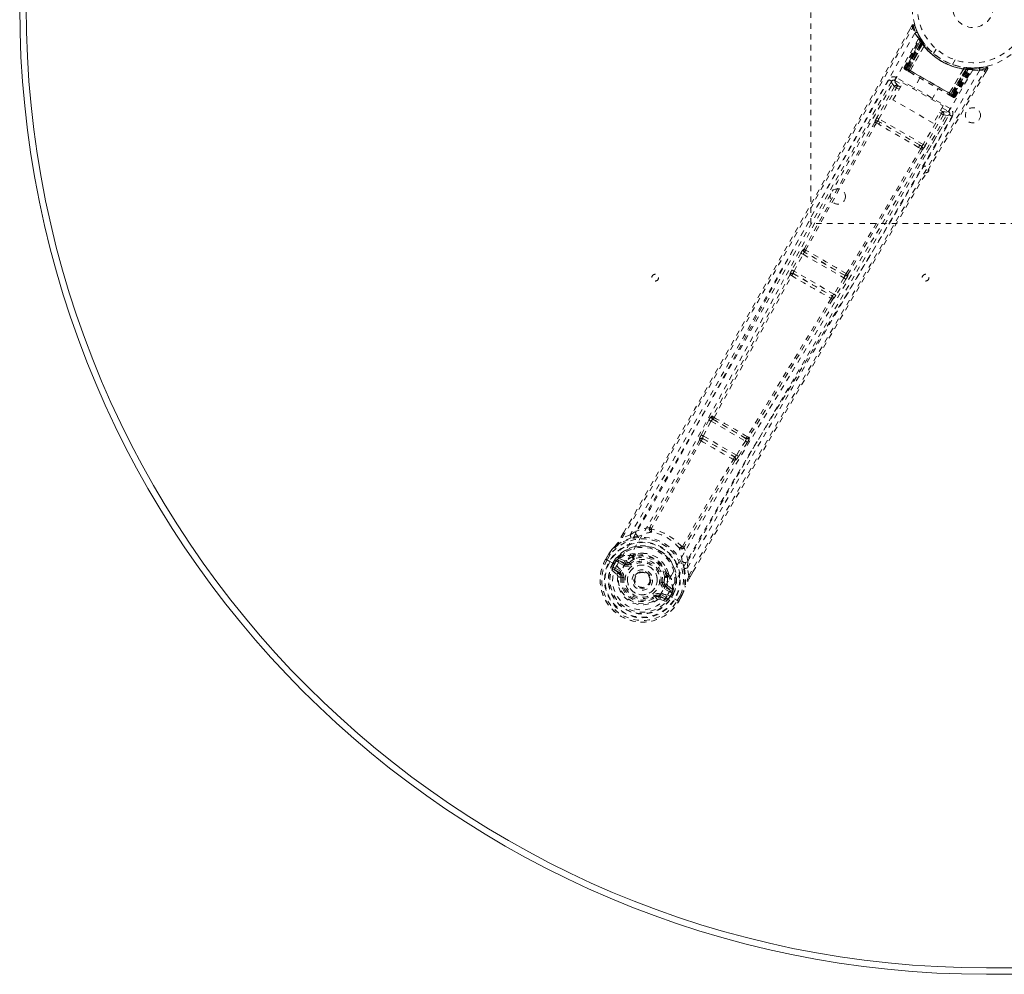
# Model space of a CAD drawing. Header units: inches. Extents: x 25.5 to 109, y 42.4 to 78.2.
# Tile 1 of 6: x 25.5 to 43.7, y 42.4 to 60.1. Entities that reach past the tile are written whole.
import ezdxf

# ---------------------------------------------------------------- set-up
doc = ezdxf.new("R2010")
doc.units = ezdxf.units.IN
doc.header["$MEASUREMENT"] = 0
doc.linetypes.add('SLD-Dashed', pattern=[0.075, 0.05, -0.025])
doc.linetypes.add('SLD-Solid', pattern=[0])

msp = doc.modelspace()

# ---------------------------------------------------------------- linework, layer by layer
at = {"color": 7, "linetype": 'SLD-Dashed', "lineweight": 0}
for p, q in [((40.129, 56.291), (40.129, 64.291)), ((42.001, 59.951), (41.959, 59.877)), ((41.857, 59.182), (42.142, 59.717)), ((42.149, 59.732), (42.142, 59.746)), ((42.15, 59.703), (42.142, 59.717)), ((42.2, 59.651), (42.16, 59.714)), ((41.869, 59.175), (42.15, 59.703)), ((42.163, 59.687), (41.885, 59.162)), ((41.885, 59.166), (42.161, 59.684)), ((42.169, 59.645), (41.891, 59.162)), ((41.895, 59.16), (42.173, 59.64)), ((41.903, 59.156), (42.178, 59.633)), ((42.181, 59.629), (41.906, 59.154)), ((42.19, 59.616), (41.919, 59.146)), ((41.922, 59.145), (42.192, 59.613)), ((41.943, 59.133), (42.202, 59.62)), ((42.203, 59.619), (41.944, 59.132)), ((41.968, 59.116), (42.226, 59.573)), ((42.227, 59.571), (41.97, 59.117)), ((42.202, 59.62), (42.161, 59.684)), ((42.169, 59.645), (42.193, 59.661)), ((42.173, 59.64), (42.169, 59.645)), ((42.173, 59.64), (42.196, 59.656)), ((42.178, 59.633), (42.202, 59.649)), ((42.181, 59.629), (42.204, 59.645)), ((42.19, 59.616), (42.213, 59.633)), ((42.192, 59.613), (42.215, 59.63)), ((42.193, 59.661), (42.196, 59.656)), ((42.201, 59.65), (42.2, 59.651)), ((42.204, 59.645), (42.202, 59.649)), ((42.202, 59.62), (42.203, 59.619)), ((42.213, 59.633), (42.215, 59.63)), ((42.227, 59.571), (42.226, 59.573)), ((42.244, 59.592), (42.242, 59.595)), ((42.45, 59.516), (42.402, 59.432)), ((41.857, 59.182), (41.869, 59.175)), ((42.748, 59.232), (42.797, 59.316)), ((42.969, 59.175), (42.966, 59.175)), ((43.013, 59.169), (43.01, 59.141)), ((43.016, 59.169), (43.014, 59.14)), ((43.016, 59.169), (43.045, 59.167)), ((43.032, 59.168), (43.029, 59.139)), ((43.036, 59.167), (43.032, 59.168)), ((43.036, 59.167), (43.034, 59.138)), ((43.039, 59.167), (43.037, 59.167)), ((43.113, 59.163), (43.039, 59.167)), ((43.045, 59.166), (43.043, 59.138)), ((43.045, 59.166), (43.051, 59.166)), ((43.226, 59.168), (43.155, 59.166)), ((43.366, 59.189), (43.238, 59.169)), ((42.707, 58.417), (41.717, 58.988)), ((41.866, 59.144), (41.87, 59.141)), ((41.871, 59.141), (41.87, 59.141)), ((41.877, 59.137), (41.881, 59.135)), ((41.88, 59.135), (41.889, 59.13)), ((41.885, 59.166), (41.943, 59.133)), ((41.889, 59.13), (41.892, 59.128)), ((42.766, 58.657), (41.895, 59.16)), ((41.896, 59.126), (41.954, 59.093)), ((41.906, 59.154), (42.755, 58.664)), ((41.919, 59.146), (41.922, 59.145)), ((42.739, 58.673), (41.922, 59.145)), ((41.944, 59.132), (41.943, 59.133)), ((41.968, 59.116), (41.97, 59.117)), ((42.691, 58.7), (42.956, 59.15)), ((42.958, 59.15), (42.692, 58.698)), ((42.717, 58.685), (43.009, 59.153)), ((43.011, 59.153), (42.719, 58.685)), ((43.01, 59.141), (42.739, 58.673)), ((42.742, 58.671), (43.014, 59.14)), ((42.755, 58.664), (43.029, 59.139)), ((43.034, 59.138), (42.758, 58.662)), ((43.043, 59.138), (42.766, 58.657)), ((42.77, 58.655), (43.049, 59.137)), ((42.772, 58.649), (43.089, 59.152)), ((42.776, 58.651), (43.087, 59.149)), ((42.792, 58.642), (43.109, 59.149)), ((42.804, 58.635), (43.125, 59.149)), ((42.958, 59.15), (42.956, 59.15)), ((43.009, 59.153), (43.011, 59.153)), ((43.087, 59.149), (43.011, 59.153)), ((43.049, 59.137), (43.043, 59.138)), ((43.051, 59.166), (43.049, 59.137)), ((43.051, 59.166), (43.061, 59.166)), ((43.078, 59.148), (43.074, 59.151)), ((43.125, 59.149), (43.109, 59.149)), ((43.15, 59.164), (43.134, 59.163)), ((43.355, 59.071), (43.398, 59.144)), ((43.398, 59.144), (43.372, 59.159)), ((41.623, 58.916), (41.223, 58.207)), ((41.676, 58.824), (41.352, 58.248)), ((41.624, 58.917), (41.623, 58.916)), ((41.629, 58.925), (41.624, 58.917)), ((41.636, 58.933), (41.625, 58.919)), ((41.65, 58.577), (41.833, 58.894)), ((41.686, 58.936), (41.814, 58.862)), ((41.786, 58.813), (41.738, 58.841)), ((41.833, 58.894), (42.578, 58.464)), ((42.147, 58.981), (42.031, 58.78)), ((41.391, 58.227), (41.715, 58.802)), ((41.763, 58.774), (41.715, 58.802)), ((42.369, 58.585), (42.485, 58.786)), ((42.678, 58.674), (42.736, 58.641)), ((42.691, 58.7), (42.692, 58.698)), ((42.719, 58.685), (42.717, 58.685)), ((42.719, 58.685), (42.776, 58.651)), ((42.739, 58.673), (42.742, 58.671)), ((42.74, 58.639), (42.743, 58.637)), ((42.751, 58.633), (42.755, 58.63)), ((42.755, 58.63), (42.756, 58.632)), ((42.762, 58.626), (42.762, 58.626)), ((42.763, 58.626), (42.766, 58.624)), ((42.792, 58.642), (42.804, 58.635)), ((42.395, 58.147), (41.65, 58.577)), ((42.578, 58.464), (42.395, 58.147)), ((42.546, 58.322), (42.21, 57.754)), ((42.584, 58.299), (42.248, 57.731)), ((42.277, 57.599), (42.691, 58.3)), ((42.509, 58.343), (42.546, 58.322)), ((42.531, 58.382), (42.568, 58.361)), ((42.56, 58.432), (42.677, 58.365)), ((42.691, 58.301), (42.696, 58.309)), ((42.691, 58.3), (42.691, 58.301)), ((42.693, 58.303), (42.699, 58.319)), ((41.344, 58.15), (41.386, 58.125)), ((41.418, 58.16), (41.377, 58.184)), ((42.21, 57.754), (41.391, 58.227)), ((42.139, 57.744), (41.418, 58.16)), ((42.18, 57.72), (42.139, 57.744)), ((42.124, 57.699), (42.166, 57.675)), ((46.129, 56.291), (40.129, 56.291)), ((39.949, 55.743), (39.782, 55.433)), ((39.821, 55.411), (39.988, 55.722)), ((39.988, 55.722), (40.742, 55.287)), ((40.006, 55.817), (40, 55.818)), ((40.017, 55.758), (40.023, 55.757)), ((40.758, 55.329), (40.017, 55.758)), ((39.749, 55.348), (39.749, 55.348)), ((39.811, 55.365), (39.81, 55.366)), ((39.81, 55.366), (40.523, 54.955)), ((40.557, 54.987), (39.821, 55.411)), ((40.819, 55.345), (40.815, 55.35)), ((40.742, 55.287), (40.557, 54.987)), ((40.78, 55.263), (40.595, 54.963)), ((40.755, 55.335), (40.758, 55.329)), ((40.523, 54.955), (40.522, 54.955)), ((40.537, 54.892), (40.538, 54.892)), ((38.248, 52.658), (38.104, 52.385)), ((38.143, 52.364), (38.287, 52.638)), ((38.287, 52.638), (38.921, 52.271)), ((38.315, 52.728), (38.302, 52.731)), ((38.318, 52.671), (38.332, 52.669)), ((38.935, 52.315), (38.318, 52.671)), ((38.075, 52.298), (38.076, 52.297)), ((38.104, 52.385), (38.089, 52.354)), ((38.137, 52.315), (38.137, 52.316)), ((38.137, 52.316), (38.718, 51.98)), ((38.757, 52.01), (38.143, 52.364)), ((38.921, 52.271), (38.757, 52.01)), ((38.926, 52.325), (38.935, 52.315)), ((38.986, 52.34), (38.995, 52.331)), ((38.959, 52.248), (38.794, 51.986)), ((38.718, 51.98), (38.717, 51.981)), ((38.732, 51.918), (38.733, 51.918)), ((38.794, 51.986), (38.775, 51.958)), ((36.625, 50.499), (36.669, 50.576)), ((36.671, 50.576), (36.626, 50.499)), ((36.792, 50.537), (36.651, 50.486)), ((36.792, 50.537), (36.9, 50.605)), ((36.338, 50.088), (36.397, 50.189)), ((36.338, 50.088), (36.341, 50.086)), ((36.398, 50.189), (36.339, 50.087)), ((36.341, 50.086), (36.388, 50.06)), ((36.422, 50.174), (36.364, 50.074)), ((36.399, 50.193), (36.397, 50.189)), ((36.469, 50.014), (36.506, 50.076)), ((36.531, 50.06), (36.506, 50.076)), ((36.506, 50.076), (36.506, 50.076)), ((36.531, 50.061), (36.546, 50.074)), ((36.546, 50.074), (36.539, 50.063)), ((36.568, 50.094), (36.563, 50.093)), ((36.568, 50.094), (36.582, 50.099)), ((36.582, 50.099), (36.582, 50.099)), ((36.582, 50.099), (36.582, 50.099)), ((36.692, 50.059), (36.582, 50.099)), ((36.848, 50.155), (36.836, 50.136)), ((36.866, 50.139), (36.854, 50.12)), ((36.868, 50.175), (36.886, 50.185)), ((36.388, 50.06), (36.408, 50.049)), ((36.408, 50.049), (36.413, 50.046)), ((36.413, 50.046), (36.543, 49.97)), ((36.455, 49.882), (36.546, 49.802)), ((36.469, 50.014), (36.469, 50.014)), ((36.531, 50.06), (36.495, 49.999)), ((36.5, 49.996), (36.495, 49.999)), ((36.59, 49.822), (36.499, 49.898)), ((36.499, 49.898), (36.6, 49.84)), ((36.539, 50.063), (36.5, 49.996)), ((36.514, 49.924), (36.615, 49.866)), ((36.543, 49.97), (36.543, 49.97)), ((36.676, 49.972), (36.564, 50.037)), ((36.579, 50.063), (36.703, 50.019)), ((36.691, 49.998), (36.579, 50.063)), ((36.703, 50.019), (36.691, 49.998)), ((36.759, 50.021), (36.771, 50.027)), ((36.771, 50.027), (36.789, 50.004)), ((37.855, 50.053), (37.85, 49.926)), ((37.876, 49.778), (37.85, 49.926)), ((36.59, 49.822), (36.6, 49.84)), ((36.62, 49.755), (36.62, 49.764)), ((36.644, 49.752), (36.62, 49.755)), ((36.877, 49.775), (36.881, 49.783)), ((36.881, 49.783), (36.889, 49.796)), ((37.457, 49.771), (37.468, 49.791)), ((37.491, 49.783), (37.48, 49.764)), ((37.498, 49.832), (37.499, 49.811)), ((37.9, 49.764), (37.951, 49.852)), ((37.901, 49.763), (37.952, 49.851)), ((37.39, 49.657), (37.419, 49.654)), ((37.531, 49.478), (37.418, 49.543)), ((37.419, 49.654), (37.419, 49.64)), ((37.446, 49.59), (37.433, 49.569)), ((37.546, 49.504), (37.433, 49.569)), ((37.446, 49.59), (37.546, 49.504)), ((37.575, 49.525), (37.486, 49.601)), ((37.575, 49.525), (37.579, 49.511)), ((37.259, 49.386), (37.244, 49.405)), ((37.266, 49.391), (37.259, 49.386)), ((37.295, 49.339), (37.259, 49.386)), ((37.332, 49.394), (37.342, 49.411)), ((37.443, 49.353), (37.332, 49.394)), ((37.337, 49.346), (37.451, 49.307)), ((37.342, 49.411), (37.443, 49.353)), ((37.357, 49.437), (37.458, 49.379)), ((37.484, 49.427), (37.614, 49.352)), ((37.566, 49.47), (37.528, 49.403)), ((37.528, 49.403), (37.532, 49.4)), ((37.532, 49.4), (37.568, 49.462)), ((37.594, 49.448), (37.558, 49.385)), ((37.572, 49.481), (37.566, 49.47)), ((37.568, 49.462), (37.572, 49.481)), ((37.594, 49.448), (37.568, 49.462)), ((37.579, 49.506), (37.579, 49.511)), ((37.594, 49.448), (37.594, 49.448)), ((37.614, 49.352), (37.619, 49.349)), ((37.619, 49.349), (37.639, 49.337)), ((37.639, 49.337), (37.685, 49.31)), ((37.663, 49.324), (37.721, 49.425)), ((37.687, 49.308), (37.745, 49.411)), ((37.688, 49.309), (37.746, 49.41)), ((37.746, 49.41), (37.748, 49.414)), ((37.685, 49.31), (37.688, 49.309))]:
    msp.add_line(p, q, dxfattribs=at)
at = {"color": 7, "linetype": 'SLD-Solid', "lineweight": 15}
for p, q in [((91.129, 42.534), (43.379, 42.534)), ((43.379, 42.534), (91.129, 42.534)), ((91.129, 42.416), (43.379, 42.416))]:
    msp.add_line(p, q, dxfattribs=at)
at = {"color": 7, "linetype": 'SLD-Dashed', "lineweight": 0, "flags": 128}
for points in [[(36.651, 50.486), (37.021, 51.124), (37.411, 51.8), (37.821, 52.514), (38.25, 53.265), (38.645, 53.957), (39.055, 54.679), (39.149, 54.845), (39.244, 55.012), (39.34, 55.181), (39.405, 55.297), (39.469, 55.41), (39.536, 55.527), (39.606, 55.65), (39.829, 56.045), (40.077, 56.484), (40.35, 56.968), (40.523, 57.274), (40.706, 57.598), (40.904, 57.949), (41.089, 58.276), (41.33, 58.703), (41.544, 59.083), (41.732, 59.415), (41.893, 59.699), (42.027, 59.936)], [(36.669, 50.576), (37.981, 52.854), (39.325, 55.217), (40.663, 57.583), (42.001, 59.951)], [(42.001, 59.951), (42.001, 59.95), (42.003, 59.95), (42.008, 59.947), (42.017, 59.942), (42.022, 59.939), (42.027, 59.936)], [(42.053, 59.944), (42.048, 59.951), (42.043, 59.957), (42.036, 59.962), (42.028, 59.964), (42.021, 59.965), (42.013, 59.963), (42.007, 59.959), (42.002, 59.953)], [(42.027, 59.936), (42.038, 59.94), (42.047, 59.943), (42.053, 59.945), (42.055, 59.945)], [(42.057, 59.81), (41.266, 58.43), (40.488, 57.045), (39.721, 55.655), (38.962, 54.266), (38.368, 53.177), (37.77, 52.095), (37.164, 51.025), (36.543, 49.97)], [(42.145, 59.735), (42.145, 59.722), (42.142, 59.708)], [(42.145, 59.722), (42.143, 59.716), (42.142, 59.715)], [(42.163, 59.692), (42.161, 59.686), (42.16, 59.684)], [(42.17, 59.698), (42.173, 59.692), (42.193, 59.661)], [(41.891, 59.162), (41.878, 59.17), (41.867, 59.176), (41.86, 59.18), (41.857, 59.182)], [(41.869, 59.175), (41.872, 59.173), (41.879, 59.169), (41.89, 59.163), (41.903, 59.156)], [(41.885, 59.166), (41.882, 59.16), (41.882, 59.158)], [(43.395, 59.145), (43.398, 59.153), (43.398, 59.161), (43.397, 59.17), (43.394, 59.177), (43.39, 59.183), (43.383, 59.187), (43.376, 59.189), (43.369, 59.189)], [(43.126, 59.129), (42.328, 57.758), (41.517, 56.396), (40.698, 55.042), (39.873, 53.695), (39.227, 52.639), (38.59, 51.583), (37.967, 50.524), (37.367, 49.46)], [(43.248, 59.122), (42.448, 57.748), (41.638, 56.381), (40.818, 55.022), (39.994, 53.67), (39.348, 52.611), (38.71, 51.553), (38.087, 50.492), (37.484, 49.427)], [(37.876, 49.778), (38.282, 50.484), (38.706, 51.219), (39.15, 51.983), (39.555, 52.676), (39.816, 53.123), (40.09, 53.59), (40.377, 54.079), (40.662, 54.564), (40.91, 54.985), (41.238, 55.542), (41.588, 56.135), (41.958, 56.763), (42.302, 57.346), (43.372, 59.159)], [(37.952, 49.851), (39.262, 52.115), (40.635, 54.459), (42.017, 56.804), (43.398, 59.144)], [(41.717, 58.988), (41.705, 58.969), (41.696, 58.952), (41.689, 58.941), (41.686, 58.936)], [(41.882, 59.134), (41.882, 59.134), (41.883, 59.134), (41.886, 59.133), (41.89, 59.132)], [(41.919, 59.146), (41.912, 59.15), (41.905, 59.154), (41.899, 59.158), (41.894, 59.161), (41.89, 59.163), (41.887, 59.165), (41.885, 59.166), (41.885, 59.166)], [(41.895, 59.127), (41.897, 59.126), (41.898, 59.125)], [(41.944, 59.132), (41.942, 59.122), (41.943, 59.11)], [(41.968, 59.116), (41.948, 59.112), (41.943, 59.11)], [(41.956, 59.092), (42.135, 58.988), (42.316, 58.884), (42.498, 58.779), (42.676, 58.676)], [(41.97, 59.117), (42.149, 59.013), (42.331, 58.909), (42.512, 58.804), (42.691, 58.7)], [(43.123, 59.163), (43.132, 59.163), (43.136, 59.163)], [(41.573, 58.949), (41.388, 58.622), (41.177, 58.248), (40.946, 57.839), (40.737, 57.469), (40.628, 57.275), (40.518, 57.081), (40.409, 56.888), (40.285, 56.668), (40.159, 56.446), (40.038, 56.23), (39.79, 55.792), (39.56, 55.385), (39.347, 55.009), (39.138, 54.641), (38.897, 54.214), (38.482, 53.484), (38.062, 52.746), (37.626, 51.985), (37.2, 51.244), (36.792, 50.537)], [(41.625, 58.919), (40.057, 56.143), (38.485, 53.369), (36.9, 50.605)], [(41.625, 58.919), (41.631, 58.883), (41.676, 58.824)], [(41.715, 58.802), (41.701, 58.81), (41.689, 58.816), (41.68, 58.821), (41.676, 58.824)], [(41.738, 58.841), (41.692, 58.9), (41.686, 58.936)], [(41.738, 58.841), (41.737, 58.84), (41.736, 58.837), (41.734, 58.834), (41.731, 58.829), (41.727, 58.823), (41.724, 58.816), (41.719, 58.809), (41.715, 58.802)], [(42.692, 58.698), (42.698, 58.679), (42.699, 58.674)], [(42.699, 58.674), (42.71, 58.679), (42.717, 58.685)], [(42.776, 58.651), (42.776, 58.651), (42.774, 58.652), (42.771, 58.654), (42.767, 58.657), (42.762, 58.66), (42.756, 58.663), (42.749, 58.667), (42.742, 58.671)], [(42.743, 58.637), (42.747, 58.635), (42.749, 58.634), (42.751, 58.632), (42.752, 58.632)], [(42.744, 58.638), (42.747, 58.636), (42.749, 58.634), (42.75, 58.633), (42.75, 58.633)], [(42.758, 58.662), (42.771, 58.654), (42.782, 58.648), (42.789, 58.644), (42.792, 58.642)], [(42.804, 58.635), (42.801, 58.637), (42.794, 58.641), (42.783, 58.647), (42.77, 58.655)], [(37.85, 49.926), (38.22, 50.568), (38.607, 51.236), (39.011, 51.93), (39.398, 52.591), (39.79, 53.26), (40.183, 53.929), (40.566, 54.581), (40.934, 55.205), (41.278, 55.787), (41.662, 56.439), (42.023, 57.05), (42.378, 57.65), (42.745, 58.272)], [(37.855, 50.053), (39.456, 52.809), (41.072, 55.557), (42.693, 58.303)], [(42.568, 58.361), (42.568, 58.36), (42.566, 58.358), (42.564, 58.354), (42.561, 58.349), (42.558, 58.343), (42.554, 58.337), (42.55, 58.33), (42.546, 58.322)], [(42.584, 58.299), (42.58, 58.302), (42.571, 58.307), (42.559, 58.314), (42.546, 58.322)], [(42.677, 58.365), (42.642, 58.351), (42.568, 58.361)], [(42.584, 58.299), (42.658, 58.29), (42.689, 58.301)], [(42.677, 58.365), (42.679, 58.369), (42.686, 58.38), (42.695, 58.397), (42.707, 58.417)], [(41.316, 58.167), (40.657, 56.993), (40.006, 55.817)], [(40.035, 55.798), (40.685, 56.975), (41.344, 58.15)], [(41.391, 58.227), (41.378, 58.234), (41.365, 58.241), (41.356, 58.246), (41.352, 58.248)], [(42.124, 57.699), (41.941, 57.804), (41.755, 57.911), (41.569, 58.019), (41.386, 58.125)], [(42.139, 57.744), (41.962, 57.846), (41.783, 57.949), (41.6, 58.055), (41.418, 58.16)], [(42.18, 57.72), (42.192, 57.709), (42.198, 57.697)], [(42.248, 57.731), (42.244, 57.734), (42.235, 57.739), (42.223, 57.746), (42.21, 57.754)], [(42.166, 57.675), (41.479, 56.517), (40.785, 55.365)], [(42.196, 57.66), (41.508, 56.502), (40.815, 55.35)], [(40.495, 56.827), (39.798, 55.561), (39.044, 54.174), (38.453, 53.087), (37.857, 52.006), (37.251, 50.938), (36.63, 49.886)], [(39.988, 55.722), (39.981, 55.726), (39.974, 55.73), (39.968, 55.733), (39.962, 55.736), (39.957, 55.739), (39.953, 55.741), (39.95, 55.743), (39.949, 55.743)], [(39.749, 55.348), (39.032, 54.035), (38.315, 52.728)], [(39.782, 55.433), (39.767, 55.403), (39.766, 55.401)], [(39.821, 55.411), (39.814, 55.415), (39.807, 55.419), (39.801, 55.422), (39.795, 55.426), (39.79, 55.428), (39.786, 55.43), (39.783, 55.432), (39.782, 55.433)], [(38.343, 52.706), (39.06, 54.015), (39.777, 55.328)], [(40.78, 55.263), (40.779, 55.264), (40.776, 55.266), (40.772, 55.268), (40.768, 55.271), (40.762, 55.275), (40.756, 55.279), (40.749, 55.283), (40.742, 55.287)], [(40.595, 54.963), (40.593, 54.964), (40.59, 54.966), (40.587, 54.968), (40.582, 54.971), (40.576, 54.975), (40.57, 54.979), (40.563, 54.983), (40.557, 54.987)], [(40.507, 54.907), (39.727, 53.629), (38.953, 52.354)], [(40.537, 54.892), (39.76, 53.615), (38.986, 52.34)], [(40.544, 54.912), (40.544, 54.909), (40.537, 54.892)], [(40.595, 54.963), (40.576, 54.935), (40.575, 54.934)], [(38.287, 52.638), (38.28, 52.641), (38.273, 52.645), (38.267, 52.648), (38.261, 52.651), (38.256, 52.654), (38.252, 52.656), (38.25, 52.657), (38.248, 52.658)], [(38.287, 52.638), (38.291, 52.645), (38.295, 52.652), (38.304, 52.664), (38.312, 52.67), (38.318, 52.671)], [(38.076, 52.297), (37.619, 51.485), (37.155, 50.68)], [(38.104, 52.275), (37.647, 51.462), (37.183, 50.656)], [(38.143, 52.364), (38.136, 52.368), (38.13, 52.371), (38.123, 52.375), (38.118, 52.378), (38.113, 52.38), (38.109, 52.382), (38.106, 52.384), (38.104, 52.385)], [(38.935, 52.315), (38.937, 52.31), (38.936, 52.299), (38.93, 52.286), (38.926, 52.279), (38.921, 52.271)], [(38.959, 52.248), (38.957, 52.249), (38.955, 52.251), (38.951, 52.253), (38.946, 52.256), (38.941, 52.259), (38.935, 52.263), (38.928, 52.267), (38.921, 52.271)], [(37.758, 50.324), (38.223, 51.129), (38.699, 51.931)], [(38.732, 51.918), (38.257, 51.116), (37.792, 50.312)], [(38.757, 52.01), (38.751, 52.003), (38.746, 51.996), (38.735, 51.986), (38.725, 51.981), (38.721, 51.98), (38.719, 51.98), (38.718, 51.98)], [(38.794, 51.986), (38.79, 51.989), (38.781, 51.995), (38.769, 52.002), (38.757, 52.01)], [(37.149, 50.674), (37.021, 50.648), (36.9, 50.605)], [(37.149, 50.674), (37.146, 50.664), (37.145, 50.654), (37.147, 50.645), (37.152, 50.639), (37.159, 50.635), (37.168, 50.634), (37.177, 50.636), (37.186, 50.642)], [(37.183, 50.656), (37.182, 50.654), (37.182, 50.652), (37.182, 50.649), (37.186, 50.642)], [(36.809, 50.482), (36.66, 50.425), (36.514, 50.331)], [(36.651, 50.486), (36.646, 50.488), (36.641, 50.491), (36.636, 50.494), (36.631, 50.497), (36.628, 50.498), (36.625, 50.499), (36.625, 50.5), (36.625, 50.499)], [(36.956, 50.516), (36.948, 50.513), (36.935, 50.51)], [(36.397, 50.189), (36.455, 50.265), (36.507, 50.322)], [(36.514, 50.331), (36.46, 50.271), (36.399, 50.193)], [(36.514, 50.331), (36.51, 50.327), (36.507, 50.322)], [(37.744, 50.32), (37.743, 50.31), (37.746, 50.3), (37.751, 50.293), (37.758, 50.289), (37.766, 50.288), (37.774, 50.29), (37.783, 50.296), (37.79, 50.304)], [(37.744, 50.32), (37.751, 50.32), (37.755, 50.322), (37.756, 50.323), (37.758, 50.324)], [(37.855, 50.053), (37.831, 50.18), (37.79, 50.304)], [(36.364, 50.074), (36.359, 50.077), (36.353, 50.08), (36.348, 50.083), (36.344, 50.085), (36.341, 50.087), (36.339, 50.088), (36.338, 50.088), (36.338, 50.088)], [(36.397, 50.189), (36.396, 50.189), (36.397, 50.189), (36.4, 50.188), (36.403, 50.186), (36.407, 50.183), (36.412, 50.181), (36.417, 50.178), (36.422, 50.174)], [(36.399, 50.193), (36.4, 50.192), (36.401, 50.191), (36.404, 50.189), (36.406, 50.187), (36.41, 50.184), (36.414, 50.181), (36.418, 50.178), (36.422, 50.174)], [(36.728, 50.065), (36.707, 50.057), (36.692, 50.059)], [(36.836, 50.136), (36.784, 50.107), (36.728, 50.065)], [(37.038, 50.196), (36.981, 50.199), (36.886, 50.185)], [(36.468, 49.931), (36.492, 49.932), (36.514, 49.924)], [(36.495, 49.999), (36.492, 50.001), (36.486, 50.004), (36.478, 50.009), (36.469, 50.014)], [(36.514, 49.924), (36.511, 49.919), (36.508, 49.915), (36.506, 49.91), (36.503, 49.906), (36.502, 49.903), (36.5, 49.901), (36.499, 49.899), (36.499, 49.898)], [(36.531, 50.06), (36.531, 50.06), (36.531, 50.061)], [(36.564, 50.037), (36.549, 50.048), (36.539, 50.063)], [(36.579, 50.063), (36.578, 50.062), (36.577, 50.06), (36.576, 50.058), (36.574, 50.055), (36.572, 50.051), (36.569, 50.046), (36.566, 50.042), (36.564, 50.037)], [(37.367, 49.46), (37.323, 49.395), (37.266, 49.341), (37.197, 49.3), (37.12, 49.275), (37.038, 49.264), (36.955, 49.27), (36.874, 49.291), (36.798, 49.326), (36.73, 49.375), (36.671, 49.434), (36.625, 49.503), (36.593, 49.579), (36.576, 49.659), (36.577, 49.739), (36.595, 49.816), (36.63, 49.886)], [(36.676, 49.972), (36.679, 49.977), (36.681, 49.982), (36.684, 49.986), (36.686, 49.99), (36.688, 49.993), (36.69, 49.996), (36.69, 49.997), (36.691, 49.998)], [(36.807, 49.98), (36.804, 49.985), (36.8, 49.989), (36.797, 49.993), (36.795, 49.997), (36.792, 50), (36.791, 50.002), (36.79, 50.003), (36.789, 50.004)], [(37.498, 49.832), (37.462, 49.921), (37.432, 49.969)], [(37.755, 50.037), (37.751, 50.049), (37.75, 50.057)], [(37.793, 49.913), (37.819, 49.756), (37.81, 49.582)], [(36.615, 49.866), (36.612, 49.861), (36.609, 49.856), (36.607, 49.852), (36.604, 49.848), (36.603, 49.845), (36.601, 49.842), (36.6, 49.841), (36.6, 49.84)], [(36.673, 49.748), (36.668, 49.749), (36.662, 49.749), (36.657, 49.75), (36.653, 49.751), (36.649, 49.751), (36.646, 49.752), (36.644, 49.752), (36.644, 49.752)], [(37.419, 49.654), (37.426, 49.719), (37.426, 49.774)], [(37.48, 49.764), (37.481, 49.705), (37.474, 49.635)], [(37.901, 49.763), (37.901, 49.763), (37.9, 49.763), (37.899, 49.765), (37.895, 49.767), (37.891, 49.769), (37.886, 49.772), (37.881, 49.776), (37.876, 49.778)], [(37.36, 49.661), (37.366, 49.66), (37.371, 49.66), (37.376, 49.659), (37.381, 49.658), (37.384, 49.658), (37.387, 49.658), (37.389, 49.657), (37.39, 49.657)], [(37.418, 49.543), (37.421, 49.548), (37.424, 49.553), (37.427, 49.557), (37.429, 49.561), (37.431, 49.564), (37.432, 49.567), (37.433, 49.568), (37.433, 49.569)], [(37.474, 49.635), (37.477, 49.613), (37.486, 49.601)], [(37.746, 49.41), (37.783, 49.499), (37.807, 49.572)], [(37.748, 49.414), (37.782, 49.496), (37.81, 49.582)], [(37.807, 49.572), (37.809, 49.577), (37.81, 49.582)], [(37.226, 49.429), (37.229, 49.424), (37.233, 49.42), (37.236, 49.416), (37.239, 49.412), (37.241, 49.409), (37.243, 49.407), (37.244, 49.406), (37.244, 49.405)], [(37.357, 49.437), (37.355, 49.432), (37.352, 49.428), (37.349, 49.423), (37.347, 49.419), (37.345, 49.416), (37.344, 49.414), (37.343, 49.412), (37.342, 49.411)], [(37.443, 49.353), (37.444, 49.354), (37.445, 49.355), (37.446, 49.358), (37.448, 49.361), (37.45, 49.365), (37.453, 49.369), (37.455, 49.374), (37.458, 49.379)], [(37.458, 49.379), (37.476, 49.364), (37.487, 49.342)], [(37.531, 49.478), (37.534, 49.483), (37.536, 49.488), (37.539, 49.492), (37.541, 49.496), (37.543, 49.5), (37.544, 49.502), (37.545, 49.504), (37.546, 49.504)], [(37.566, 49.47), (37.548, 49.472), (37.531, 49.478)], [(37.568, 49.462), (37.568, 49.462), (37.568, 49.462)], [(37.748, 49.414), (37.747, 49.414), (37.746, 49.415), (37.743, 49.416), (37.739, 49.417), (37.735, 49.419), (37.731, 49.421), (37.726, 49.423), (37.721, 49.425)], [(37.721, 49.425), (37.726, 49.422), (37.731, 49.419), (37.736, 49.416), (37.74, 49.413), (37.743, 49.412), (37.746, 49.41), (37.747, 49.41), (37.746, 49.41)], [(37.688, 49.309), (37.688, 49.308), (37.688, 49.309), (37.686, 49.31), (37.683, 49.312), (37.679, 49.315), (37.674, 49.318), (37.669, 49.321), (37.663, 49.324)]]:
    msp.add_lwpolyline(points, dxfattribs=at)
at = {"color": 7, "linetype": 'SLD-Dashed', "lineweight": 0}
for centre, radius in [((43.129, 60.291), 1.125), ((43.129, 60.291), 1.03), ((43.129, 60.291), 0.376), ((43.129, 58.291), 0.141), ((42.254, 57.291), 0.0625), ((40.629, 56.791), 0.141), ((37.254, 55.291), 0.0625), ((42.254, 55.291), 0.0625), ((37.017, 49.705), 0.7), ((37.017, 49.705), 0.69), ((37.017, 49.705), 0.623), ((37.017, 49.705), 0.32), ((37.017, 49.705), 0.275), ((37.017, 49.705), 0.188), ((37.017, 49.705), 0.156), ((37.017, 49.705), 0.142), ((37.017, 49.705), 0.139), ((37.017, 49.705), 0.138)]:
    msp.add_circle(centre, radius, dxfattribs=at)
at = {"color": 7, "linetype": 'SLD-Solid', "lineweight": 15}
for radius in [17.875, 17.757, 17.757]:
    msp.add_arc((43.379, 60.291), radius, 90, 270, dxfattribs=at)
at = {"color": 7, "linetype": 'SLD-Dashed', "lineweight": 0}
for centre, radius, start, end in [((42.027, 59.936), 0.03, 17.8488, 150.5298), ((43.142, 60.324), 1.2, 198.106, 205.335), ((43.129, 60.291), 1.158, 197.8714, 282.1369), ((43.121, 60.288), 1.119, 197.8923, 205.3649), ((42.083, 59.795), 0.03, 25.9261, 149.737), ((43.235, 60.502), 1.366, 210.4188, 215.5465), ((43.129, 60.291), 1.128, 205.3443, 210.4722), ((42.153, 59.676), 0.0429, 84.1705, 132.9903), ((42.116, 59.731), 0.03, 331.987, 28.9253), ((43.163, 60.31), 1.167, 208.9446, 209.7943), ((42.934, 59.978), 0.834, 198.2483, 203.5361), ((42.081, 59.71), 0.0707, 1.4541, 28.8917), ((42.123, 59.717), 0.0299, 331.9096, 29.6979), ((42.995, 60.213), 0.974, 209.6422, 212.5023), ((43.15, 60.306), 1.156, 209.9276, 213.9533), ((43.129, 60.291), 1.128, 210.4734, 269.5266), ((42.134, 59.699), 0.0299, 331.811, 30.7402), ((43.127, 60.29), 1.125, 210.776, 215.7123), ((42.134, 59.699), 0.03, 346.8686, 31.2468), ((176.228, -18.023), 155.003, 149.90233, 151.10005), ((43.145, 60.319), 1.19, 210.8799, 269.12), ((42.914, 59.967), 0.808, 199.0828, 204.4609), ((42.916, 59.965), 0.806, 200.3442, 205.6393), ((43.128, 60.29), 1.155, 214.2141, 265.7859), ((43.128, 60.29), 1.155, 214.9105, 265.0895), ((43.128, 60.29), 1.155, 215.8866, 264.1134), ((42.176, 59.634), 0.0297, 331.4767, 34.4842), ((42.177, 59.633), 0.0297, 331.4762, 34.556), ((42.868, 59.925), 0.733, 204.7564, 208.767), ((42.211, 59.6), 0.0311, 298.3238, 349.646), ((42.21, 59.601), 0.0345, 298.9606, 345.1551), ((43.11, 60.259), 1.12, 217.9256, 262.0745), ((41.884, 59.168), 0.03, 151.9891, 240.0024), ((41.885, 59.168), 0.0305, 152.359, 219.3771), ((41.896, 59.161), 0.03, 151.9832, 216.5656), ((42.99, 59.151), 0.0345, 134.8287, 181.0503), ((42.989, 59.151), 0.031, 130.2212, 181.6934), ((43.105, 60.033), 0.868, 263.5576, 265.483), ((43.035, 59.137), 0.0297, 85.4518, 148.5212), ((43.036, 59.137), 0.0297, 85.5277, 148.523), ((43.017, 59.06), 0.109, 61.2506, 90.4784), ((43.129, 60.291), 1.128, 269.5268, 274.6573), ((43.13, 60.283), 1.12, 274.6371, 282.1027), ((43.222, 59.137), 0.03, 330.2579, 94.079), ((43.372, 59.159), 0.03, 329.4662, 102.1552), ((43.308, 59.161), 0.0641, 358.6853, 25.7235), ((41.664, 58.898), 0.105, 59.9149, 150.6379), ((41.897, 59.162), 0.0315, 207.953, 240.6799), ((41.839, 59.033), 0.113, 70.0678, 74.0084), ((42.6, 58.749), 0.821, 149.7704, 151.6389), ((41.911, 59.152), 0.03, 151.9304, 239.9361), ((42.246, 58.949), 0.409, 149.0014, 153.059), ((42.266, 58.938), 0.423, 149.0463, 152.969), ((42.269, 58.936), 0.423, 149.0461, 152.9691), ((42.296, 58.921), 0.439, 149.0714, 152.8487), ((42.304, 58.916), 0.445, 149.0955, 152.8245), ((41.969, 59.118), 0.0299, 151.805, 239.8072), ((41.969, 59.114), 0.0265, 188.3637, 239.3818), ((42.942, 59.883), 0.733, 271.2394, 275.2435), ((42.952, 59.95), 0.812, 274.3826, 279.6348), ((42.956, 59.941), 0.806, 275.5317, 280.9228), ((42.954, 59.971), 0.839, 276.4803, 281.7349), ((43.035, 59.028), 0.137, 59.4081, 83.5136), ((43.113, 59.134), 0.0299, 89.2508, 148.1949), ((43.134, 59.133), 0.0299, 90.2993, 148.1004), ((43.129, 60.004), 0.841, 268.7967, 270.3458), ((43.084, 59.138), 0.0429, 347.0123, 35.8235), ((43.15, 59.134), 0.03, 91.078, 148.0143), ((43.258, 60.486), 1.364, 264.4492, 269.5851), ((43.15, 60.324), 1.206, 274.6776, 281.8747), ((40.172, 56.439), 2.875, 59.6434, 60.8393), ((41.664, 58.897), 0.045, 60.0223, 127.9877), ((41.715, 58.801), 0.0451, 60.4254, 150.3587), ((42.689, 58.699), 0.0266, 240.8018, 291.4479), ((42.693, 58.7), 0.0299, 240.1856, 328.2068), ((42.352, 58.888), 0.443, 327.1727, 330.9188), ((42.356, 58.886), 0.442, 327.1638, 330.9176), ((42.749, 58.674), 0.0353, 231.8086, 320.6813), ((42.751, 58.667), 0.03, 240.0619, 328.0701), ((42.386, 58.869), 0.422, 327.0368, 330.968), ((42.012, 59.089), 0.86, 328.4319, 330.2162), ((42.41, 58.854), 0.406, 326.9191, 331.0023), ((42.767, 58.66), 0.0315, 239.3108, 272.3699), ((42.678, 58.54), 0.121, 45.9185, 49.5332), ((42.767, 58.658), 0.03, 263.5035, 328.0123), ((42.778, 58.651), 0.03, 240.0042, 328.0057), ((42.778, 58.652), 0.0305, 260.709, 327.6506), ((42.545, 58.322), 0.0451, 329.6191, 59.5703), ((42.654, 58.326), 0.045, 352.0087, 59.979), ((41.275, 55.811), 2.866, 59.1602, 60.3596), ((42.654, 58.326), 0.105, 329.3649, 60.0824), ((41.596, 58.092), 0.289, 147.3509, 165.0217), ((41.355, 58.144), 0.0456, 61.9227, 149.0028), ((41.467, 58.376), 0.258, 234.2231, 241.5545), ((41.412, 58.118), 0.075, 118.0029, 154.808), ((41.454, 58.182), 0.0772, 144.5316, 178.3888), ((41.447, 58.102), 0.0652, 116.4357, 159.4401), ((42.073, 57.74), 0.0652, 320.5354, 3.5538), ((42.104, 57.718), 0.0757, 325.357, 1.8308), ((42.139, 57.786), 0.0773, 301.6194, 335.4635), ((41.991, 57.864), 0.289, 314.9816, 332.6476), ((42.302, 57.895), 0.258, 238.4468, 245.7712), ((42.163, 57.68), 0.0384, 327.0783, 25.3609), ((40.153, 55.657), 0.222, 133.6406, 157.1203), ((40.046, 55.705), 0.0601, 118.602, 163.0939), ((40.04, 55.796), 0.0451, 151.9434, 239.4429), ((40.046, 55.796), 0.0451, 151.9646, 239.4273), ((40.096, 55.919), 0.135, 228.8577, 243.2857), ((40.08, 55.763), 0.057, 142.6088, 186.4898), ((23.869, 26.933), 33.042, 59.2678, 60.7322), ((22.339, 24.282), 36.145, 59.3137, 60.6863), ((39.866, 55.339), 0.118, 147.9873, 175.3644), ((39.788, 55.327), 0.0451, 60.6307, 151.6294), ((39.789, 55.326), 0.0451, 60.6375, 151.6265), ((39.832, 55.439), 0.123, 227.6631, 243.6565), ((39.842, 55.303), 0.0697, 116.9366, 159.0794), ((39.872, 55.375), 0.0626, 144.4801, 188.4592), ((56.839, 84.038), 33.348, 239.2944, 240.7056), ((40.732, 55.387), 0.0567, 293.3777, 337.5236), ((40.777, 55.374), 0.0451, 240.5771, 328.0305), ((40.781, 55.369), 0.0451, 240.5579, 328.0579), ((40.604, 55.397), 0.222, 322.8781, 346.3611), ((40.859, 55.479), 0.136, 236.7375, 251.115), ((56.921, 84.181), 33.562, 239.2811, 240.7189), ((40.698, 55.328), 0.0601, 316.8908, 1.4082), ((40.5, 55.013), 0.0626, 291.5386, 335.5223), ((40.452, 54.951), 0.0697, 320.9199, 3.0616), ((40.576, 55.011), 0.125, 236.4462, 252.2339), ((40.501, 54.917), 0.0433, 352.7799, 60.2189), ((40.5, 54.916), 0.0451, 328.3764, 59.3657), ((40.471, 54.989), 0.118, 304.6432, 332.0161), ((38.402, 52.6), 0.165, 127.6299, 159.4089), ((38.342, 52.71), 0.0451, 152.4845, 239.1377), ((38.355, 52.707), 0.0451, 152.6065, 239.0988), ((38.384, 52.789), 0.092, 221.4697, 243.9854), ((38.393, 52.67), 0.0612, 143.9367, 181.5353), ((22.186, 24.017), 32.888, 59.4019, 60.598), ((20.13, 20.456), 37.038, 59.4554, 60.5443), ((38.168, 52.304), 0.0933, 147.5366, 184.1318), ((38.115, 52.277), 0.0451, 61.0413, 152.1422), ((38.115, 52.276), 0.0451, 61.0458, 152.1507), ((38.143, 52.354), 0.0879, 220.2454, 243.9516), ((38.185, 52.242), 0.0873, 123.1902, 158.1897), ((54.773, 80.46), 32.746, 239.3994, 240.6006), ((38.193, 52.333), 0.0588, 147.834, 196.6374), ((55.123, 81.065), 33.393, 239.4255, 240.5746), ((38.897, 52.379), 0.0608, 298.3057, 336.2201), ((38.948, 52.365), 0.0451, 240.896, 327.398), ((38.957, 52.355), 0.0451, 240.8623, 327.5126), ((39.004, 52.43), 0.0918, 236.0201, 258.5465), ((38.831, 52.353), 0.165, 320.5951, 352.3661), ((38.63, 51.985), 0.0872, 321.8018, 356.8174), ((38.748, 52.005), 0.089, 236.1835, 259.6187), ((38.694, 51.942), 0.0451, 327.8473, 58.9575), ((38.695, 51.942), 0.0451, 327.8539, 58.9607), ((38.692, 52.002), 0.0933, 295.8682, 332.4628), ((37.204, 50.647), 0.0608, 153.6672, 256.5429), ((37.142, 50.686), 0.0143, 297.5574, 333.3292), ((37.219, 50.727), 0.0795, 216.053, 242.508), ((37.261, 50.619), 0.0786, 163.3246, 203.7409), ((37.01, 49.693), 0.965, 40.5264, 79.4747), ((37.017, 49.705), 0.787, 338.3239, 141.6761), ((37.017, 49.705), 0.758, 338.3238, 141.6762), ((35.57, 51.075), 1.202, 321.1861, 331.3433), ((33.835, 52.85), 3.677, 316.7627, 319.9887), ((37.416, 50.694), 0.644, 194.0895, 199.261), ((37.358, 48.347), 2.204, 101.0583, 104.4311), ((36.953, 50.577), 0.0608, 152.3849, 271.9696), ((37.33, 49.711), 0.888, 99.1308, 114.9707), ((37.046, 49.756), 0.844, 39.7729, 80.2274), ((37.017, 49.705), 0.632, 336.064, 143.9359), ((37.017, 49.705), 0.602, 336.2697, 143.7303), ((37.686, 50.374), 0.0786, 276.2597, 316.6755), ((37.739, 50.338), 0.0608, 223.4572, 326.3322), ((36.865, 49.979), 0.888, 5.0314, 20.8674), ((37.8, 50.391), 0.0795, 237.4951, 263.9409), ((37.804, 50.304), 0.0143, 146.6113, 182.4895), ((37.017, 49.705), 0.78, 150, 329.4852), ((37.017, 49.705), 0.78, 150.5288, 329.4712), ((37.017, 49.705), 0.75, 150.4562, 329.5438), ((36.637, 50.004), 0.115, 129.6968, 142.2766), ((36.593, 50.089), 0.0305, 173.8281, 240.9611), ((36.853, 49.694), 0.491, 86.1263, 125.5136), ((36.801, 49.718), 0.44, 83.9345, 119.9017), ((36.757, 50.055), 0.031, 160.1706, 298.1934), ((37.075, 49.675), 0.465, 115.8368, 130.7956), ((37.017, 49.705), 0.376, 352.774, 127.226), ((36.864, 50.123), 0.0305, 155.6352, 286.0654), ((36.878, 50.164), 0.0504, 214.2288, 241.7452), ((36.888, 50.136), 0.0444, 117.3935, 155.0023), ((36.89, 50.183), 0.0507, 214.3319, 241.7395), ((37.011, 49.695), 0.453, 9.7484, 110.251), ((36.891, 50.126), 0.0371, 190.1671, 240.7335), ((36.893, 50.122), 0.0326, 102.1678, 148.355), ((37.02, 49.71), 0.411, 9.0118, 110.9883), ((36.924, 50.169), 0.0404, 157.2987, 202.7874), ((36.998, 49.672), 0.494, 16.9722, 103.0277), ((37.026, 49.72), 0.476, 31.4724, 88.5265), ((37.017, 49.705), 0.629, 150.5444, 329.4556), ((37.017, 49.705), 0.599, 150.5443, 329.4557), ((36.658, 49.852), 0.206, 157.661, 171.6532), ((36.483, 49.873), 0.0299, 58.0497, 162.1059), ((37.01, 49.694), 0.543, 149.3661, 330.6339), ((37.017, 49.705), 0.593, 150.5524, 157.6091), ((36.755, 50.101), 0.249, 211.7035, 239.8623), ((36.735, 50.075), 0.119, 240.0006, 307.2259), ((36.719, 50.045), 0.0299, 150.9985, 238.949), ((36.735, 50.075), 0.089, 240, 307.226), ((36.73, 50.069), 0.0565, 241.9567, 301.5681), ((37.017, 49.705), 0.275, 359.9998, 180.0002), ((37.017, 49.705), 0.346, 352.774, 127.2259), ((37.803, 50.086), 0.0608, 208.0287, 327.6195), ((35.672, 49.322), 2.203, 15.5676, 18.9429), ((37.674, 50.545), 0.643, 280.7376, 285.9144), ((36.575, 49.796), 0.0301, 61.4543, 167.6211), ((36.516, 49.768), 0.0455, 352.5376, 48.6378), ((37.017, 49.705), 0.459, 172.774, 307.226), ((36.414, 48.367), 1.403, 81.5622, 83.9854), ((36.549, 49.764), 0.0714, 0.3175, 55.2452), ((36.555, 49.763), 0.089, 352.774, 60), ((36.555, 49.763), 0.119, 352.7731, 60), ((37.017, 49.705), 0.4, 172.774, 307.226), ((37.017, 49.705), 0.376, 172.774, 307.226), ((37.017, 49.705), 0.346, 172.774, 307.2262), ((37.017, 49.705), 0.275, 179.9998, 0.0002), ((37.017, 49.705), 0.157, 35.1542, 80.0596), ((37.455, 49.782), 0.0305, 193.9313, 324.3704), ((37.445, 49.806), 0.0371, 239.2738, 289.8313), ((37.484, 49.814), 0.0505, 238.2739, 265.7476), ((37.439, 49.806), 0.0326, 331.656, 17.8238), ((37.495, 49.834), 0.0506, 238.2475, 265.6815), ((37.465, 49.856), 0.0404, 277.2251, 322.6897), ((37.455, 49.809), 0.0444, 325.0094, 2.6877), ((37.136, 49.525), 0.439, 0.0689, 36.087), ((37.083, 49.556), 0.497, 354.8148, 33.6293), ((38.927, 49.137), 1.202, 148.6587, 158.8118), ((41.332, 48.521), 3.678, 160.0113, 163.2371), ((37.478, 49.646), 0.119, 172.773, 239.9997), ((37.478, 49.646), 0.089, 172.774, 240), ((37.45, 49.654), 0.031, 181.5921, 320.0515), ((37.476, 49.639), 0.0567, 178.2294, 237.9769), ((37.46, 49.617), 0.0299, 241.0442, 329.0077), ((37.298, 49.334), 0.119, 60.0003, 127.2254), ((37.298, 49.334), 0.089, 60, 127.226), ((37.302, 49.329), 0.0715, 64.7814, 119.7585), ((37.322, 49.303), 0.0455, 71.3504, 127.4751), ((37.317, 49.368), 0.0301, 312.3443, 58.5811), ((37.489, 49.669), 0.242, 239.7355, 268.8254), ((37.429, 49.327), 0.0299, 317.8913, 61.9516), ((37.324, 49.468), 0.206, 308.3448, 322.3373), ((37.017, 49.705), 0.593, 322.3909, 329.4476), ((37.095, 48.629), 0.887, 58.4972, 60.4125), ((37.561, 49.53), 0.0305, 239.0404, 306.1719), ((37.496, 49.517), 0.0843, 335.403, 352.6228), ((37.721, 49.425), 0.03, 330.2178, 335.2738)]:
    msp.add_arc(centre, radius, start, end, dxfattribs=at)

doc.saveas('drawing.dxf')
